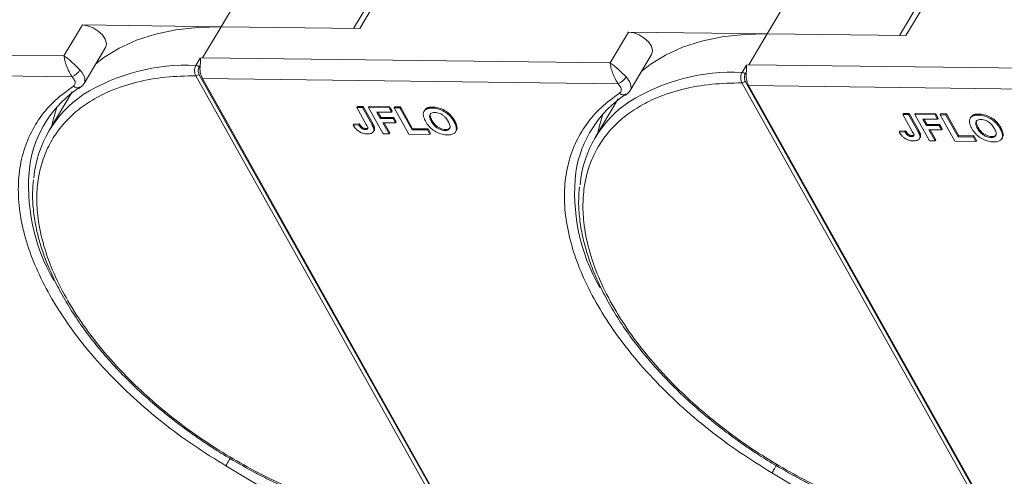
# Model space of a CAD drawing. Header units: millimetres. Extents: x -1374 to 811, y -432 to 1099.
# Tile 31 of 53: x 64 to 161, y 926 to 971. Entities that reach past the tile are written whole.
import ezdxf

# ---------------------------------------------------------------- set-up
doc = ezdxf.new("R2010")
doc.units = ezdxf.units.MM

msp = doc.modelspace()

# ---------------------------------------------------------------- linework, layer by layer
at = {"color": 7, "linetype": 'Continuous', "lineweight": 15}
for p, q in [((85.757, 973.857), (83.646, 970.308)), ((97.276, 970.132), (99.387, 973.681)), ((98.556, 973.318), (96.666, 970.14)), ((139.433, 973.166), (137.323, 969.617)), ((152.232, 972.627), (150.342, 969.449)), ((150.953, 969.441), (153.064, 972.99)), ((70.015, 970.483), (68.206, 967.441)), ((83.646, 970.308), (70.015, 970.483)), ((81.837, 967.266), (83.646, 970.308)), ((83.646, 970.308), (97.276, 970.132)), ((123.692, 969.792), (121.883, 966.75)), ((137.323, 969.617), (123.692, 969.792)), ((135.513, 966.575), (137.323, 969.617)), ((137.323, 969.617), (150.953, 969.441)), ((68.206, 967.441), (28.16, 967.957)), ((70.178, 964.724), (72.289, 968.273)), ((81.176, 966.507), (81.606, 967.23)), ((81.606, 967.23), (81.837, 967.266)), ((121.883, 966.75), (81.837, 967.266)), ((123.854, 964.033), (125.965, 967.582)), ((28.133, 965.913), (69.014, 965.387)), ((81.486, 966.324), (81.596, 966.511)), ((134.853, 965.816), (135.283, 966.539)), ((135.283, 966.539), (135.513, 966.575)), ((175.559, 966.059), (135.513, 966.575)), ((69.208, 965.129), (69.014, 965.387)), ((105.962, 921.224), (81.165, 965.485)), ((106.274, 921.399), (81.477, 965.66)), ((81.81, 965.222), (122.69, 964.696)), ((81.81, 965.222), (106.032, 921.989)), ((159.951, 920.708), (135.154, 964.969)), ((135.162, 965.633), (135.273, 965.82)), ((69.011, 963.912), (66.749, 960.11)), ((69.658, 964.223), (69.842, 964.351)), ((122.885, 964.438), (122.69, 964.696)), ((159.639, 920.534), (134.842, 964.795)), ((135.487, 964.531), (176.367, 964.005)), ((135.487, 964.531), (159.708, 921.298)), ((122.687, 963.222), (120.426, 959.419)), ((123.334, 963.532), (123.518, 963.66)), ((97.038, 962.472), (96.978, 962.37)), ((97.911, 960.705), (96.978, 962.37)), ((96.978, 962.37), (97.545, 962.363)), ((97.038, 962.472), (97.605, 962.464)), ((97.605, 962.464), (97.545, 962.363)), ((97.545, 962.363), (98.454, 960.741)), ((97.605, 962.464), (98.514, 960.842)), ((98.21, 962.456), (98.15, 962.355)), ((99.591, 959.782), (98.15, 962.355)), ((98.15, 962.355), (100.154, 962.329)), ((98.21, 962.456), (100.214, 962.431)), ((100.214, 962.431), (100.154, 962.329)), ((100.154, 962.329), (100.394, 961.9)), ((100.214, 962.431), (100.454, 962.002)), ((100.454, 962.002), (100.394, 961.9)), ((100.706, 962.424), (100.645, 962.323)), ((102.087, 959.749), (100.645, 962.323)), ((100.645, 962.323), (101.212, 962.316)), ((100.706, 962.424), (101.273, 962.417)), ((101.273, 962.417), (101.212, 962.316)), ((101.212, 962.316), (102.414, 960.171)), ((101.273, 962.417), (102.474, 960.273)), ((103.658, 962.096), (103.598, 961.995)), ((103.899, 962.316), (103.839, 962.214)), ((104.464, 962.409), (104.404, 962.307)), ((100.394, 961.9), (98.957, 961.919)), ((98.957, 961.919), (99.308, 961.292)), ((99.075, 961.917), (99.369, 961.393)), ((99.369, 961.393), (99.308, 961.292)), ((99.308, 961.292), (100.556, 961.276)), ((99.369, 961.393), (100.616, 961.377)), ((100.616, 961.377), (100.556, 961.276)), ((100.556, 961.276), (100.796, 960.847)), ((100.616, 961.377), (100.857, 960.948)), ((104.314, 961), (104.375, 961.101)), ((106.609, 961.067), (106.548, 960.966)), ((150.715, 961.781), (150.654, 961.679)), ((151.587, 960.014), (150.654, 961.679)), ((150.654, 961.679), (151.221, 961.672)), ((150.715, 961.781), (151.282, 961.773)), ((151.282, 961.773), (151.221, 961.672)), ((151.221, 961.672), (152.13, 960.05)), ((151.282, 961.773), (152.191, 960.151)), ((151.887, 961.766), (151.826, 961.664)), ((153.268, 959.091), (151.826, 961.664)), ((151.826, 961.664), (153.83, 961.638)), ((151.887, 961.766), (153.891, 961.74)), ((154.071, 961.209), (152.634, 961.228)), ((152.634, 961.228), (152.985, 960.601)), ((152.752, 961.226), (153.045, 960.702)), ((153.891, 961.74), (153.83, 961.638)), ((153.83, 961.638), (154.071, 961.209)), ((153.891, 961.74), (154.131, 961.311)), ((154.131, 961.311), (154.071, 961.209)), ((154.382, 961.733), (154.322, 961.632)), ((155.764, 959.059), (154.322, 961.632)), ((154.322, 961.632), (154.889, 961.625)), ((154.382, 961.733), (154.949, 961.726)), ((154.949, 961.726), (154.889, 961.625)), ((154.889, 961.625), (156.091, 959.48)), ((154.949, 961.726), (156.151, 959.582)), ((157.335, 961.406), (157.275, 961.304)), ((157.576, 961.625), (157.515, 961.523)), ((158.141, 961.718), (158.08, 961.616)), ((96.694, 960.74), (96.634, 960.639)), ((97.182, 960.664), (96.634, 960.639)), ((96.694, 960.74), (97.243, 960.766)), ((97.243, 960.766), (97.182, 960.664)), ((97.499, 960.445), (97.439, 960.343)), ((97.882, 960.299), (97.822, 960.197)), ((98.514, 960.842), (98.454, 960.741)), ((98.626, 959.989), (98.687, 960.09)), ((98.724, 960.354), (98.663, 960.252)), ((100.796, 960.847), (99.549, 960.863)), ((99.549, 960.863), (100.159, 959.774)), ((99.667, 960.862), (100.219, 959.876)), ((100.857, 960.948), (100.796, 960.847)), ((102.474, 960.273), (102.414, 960.171)), ((102.414, 960.171), (103.926, 960.152)), ((102.474, 960.273), (103.987, 960.253)), ((103.987, 960.253), (103.926, 960.152)), ((103.926, 960.152), (104.167, 959.723)), ((103.987, 960.253), (104.227, 959.824)), ((105.71, 960.198), (105.649, 960.097)), ((106.699, 959.984), (106.76, 960.086)), ((150.371, 960.049), (150.31, 959.948)), ((150.371, 960.049), (150.919, 960.075)), ((150.919, 960.075), (150.859, 959.973)), ((152.191, 960.151), (152.13, 960.05)), ((153.045, 960.702), (152.985, 960.601)), ((152.985, 960.601), (154.233, 960.585)), ((153.045, 960.702), (154.293, 960.686)), ((154.473, 960.156), (153.225, 960.172)), ((153.225, 960.172), (153.835, 959.083)), ((153.343, 960.171), (153.896, 959.185)), ((154.293, 960.686), (154.233, 960.585)), ((154.233, 960.585), (154.473, 960.156)), ((154.293, 960.686), (154.533, 960.258)), ((154.533, 960.258), (154.473, 960.156)), ((157.991, 960.309), (158.051, 960.41)), ((160.285, 960.376), (160.225, 960.275)), ((100.159, 959.774), (99.591, 959.782)), ((100.159, 959.774), (100.219, 959.876)), ((104.167, 959.723), (102.087, 959.749)), ((104.167, 959.723), (104.227, 959.824)), ((150.859, 959.973), (150.31, 959.948)), ((151.176, 959.754), (151.115, 959.652)), ((151.559, 959.608), (151.498, 959.507)), ((152.303, 959.298), (152.363, 959.399)), ((152.4, 959.663), (152.34, 959.561)), ((153.835, 959.083), (153.268, 959.091)), ((153.835, 959.083), (153.896, 959.185)), ((157.843, 959.032), (155.764, 959.059)), ((156.151, 959.582), (156.091, 959.48)), ((156.091, 959.48), (157.603, 959.461)), ((156.151, 959.582), (157.663, 959.562)), ((157.663, 959.562), (157.603, 959.461)), ((157.603, 959.461), (157.843, 959.032)), ((157.663, 959.562), (157.904, 959.133)), ((157.843, 959.032), (157.904, 959.133)), ((159.386, 959.507), (159.326, 959.406)), ((160.376, 959.293), (160.436, 959.395)), ((91.063, 922.979), (84.114, 927.112)), ((144.739, 922.288), (137.791, 926.421))]:
    msp.add_line(p, q, dxfattribs=at)
at = {"color": 7, "linetype": 'Continuous', "lineweight": 15, "flags": 128}
for points in [[(72.289, 968.273), (72.314, 968.321), (72.375, 968.673), (72.261, 969.081), (71.982, 969.501), (71.57, 969.889), (71.068, 970.203), (70.531, 970.408), (70.015, 970.483)], [(71.312, 966.632), (72.13, 967.274), (73.641, 968.21), (75.335, 968.981), (77.198, 969.581), (79.216, 970.003), (81.37, 970.247), (83.646, 970.308)], [(125.965, 967.582), (125.991, 967.63), (126.052, 967.982), (125.937, 968.39), (125.659, 968.811), (125.247, 969.198), (124.745, 969.512), (124.207, 969.717), (123.692, 969.792)], [(124.989, 965.941), (125.807, 966.583), (127.318, 967.519), (129.012, 968.29), (130.875, 968.89), (132.892, 969.313), (135.047, 969.556), (137.323, 969.617)], [(69.775, 966.058), (69.962, 965.839), (70.108, 965.615), (70.208, 965.391), (70.26, 965.175), (70.261, 964.973), (70.213, 964.792), (70.178, 964.724)], [(123.452, 965.368), (123.639, 965.149), (123.784, 964.924), (123.885, 964.7), (123.936, 964.484), (123.938, 964.282), (123.889, 964.101), (123.854, 964.033)], [(67.504, 962.406), (67.102, 961.034), (66.999, 960.53)], [(121.181, 961.716), (120.779, 960.344), (120.676, 959.839)], [(84.114, 927.112), (84.161, 927.191), (84.218, 927.288), (84.283, 927.396), (84.353, 927.514), (84.425, 927.635), (84.497, 927.756), (84.541, 927.83)], [(137.791, 926.421), (137.838, 926.501), (137.895, 926.597), (137.96, 926.706), (138.03, 926.823), (138.102, 926.944), (138.174, 927.065), (138.236, 927.169)]]:
    msp.add_lwpolyline(points, dxfattribs=at)
at = {"color": 7, "linetype": 'Continuous', "lineweight": 15}
for centre, radius, start, end in [((68.313, 966.949), 1.712, 294.14971, 328.65097), ((80.265, 947.24), 19.289, 87.29227, 121.83149), ((81.156, 966.12), 0.388, 31.84251, 86.94255), ((83.762, 966.208), 2.187, 172.04295, 206.79404), ((133.942, 946.549), 19.289, 87.29227, 121.83149), ((81.152, 965.874), 0.389, 271.86957, 326.65022), ((121.99, 966.258), 1.712, 294.14971, 328.65097), ((134.829, 965.183), 0.389, 271.86957, 326.65022), ((134.832, 965.429), 0.388, 31.84251, 86.94255), ((137.439, 965.517), 2.187, 172.04295, 206.79404), ((75.989, 954.966), 11.283, 123.39574, 171.14243), ((69.546, 964.883), 0.592, 225.54062, 298.59397), ((76.281, 954.44), 11.078, 123.96754, 174.74389), ((129.665, 954.275), 11.283, 123.39574, 171.14243), ((129.958, 953.749), 11.078, 123.96754, 174.74389), ((123.223, 964.192), 0.592, 225.54062, 298.59397), ((83.267, 954.606), 18.545, 173.50833, 209.95487), ((136.944, 953.915), 18.545, 173.50833, 209.95487)]:
    msp.add_arc(centre, radius, start, end, dxfattribs=at)
for points, knots in [([(68.206, 967.441), (68.32, 967.368), (68.548, 967.221), (68.951, 966.88), (69.375, 966.475), (69.642, 966.197), (69.775, 966.058)], [0, 0, 0, 0, 0.251308, 0.500635, 0.750187, 1, 1, 1, 1]), ([(69.014, 965.387), (68.959, 965.464), (68.849, 965.619), (68.65, 965.982), (68.443, 966.467), (68.273, 967.021), (68.228, 967.301), (68.206, 967.441)], [0, 0, 0, 0, 0.124054, 0.250838, 0.49978, 0.748665, 1, 1, 1, 1]), ([(81.606, 967.23), (81.607, 967.23), (81.609, 967.23), (81.612, 967.229), (81.615, 967.225), (81.62, 967.203), (81.616, 967.102), (81.614, 966.907), (81.613, 966.675), (81.599, 966.539), (81.596, 966.511)], [0, 0, 0, 0, 0.003793, 0.007579, 0.014093, 0.034497, 0.13062, 0.51526, 0.901442, 1, 1, 1, 1]), ([(81.165, 965.485), (81.143, 965.529), (81.101, 965.615), (81.064, 965.767), (81.047, 965.92), (81.049, 966.11), (81.085, 966.322), (81.147, 966.448), (81.176, 966.507)], [0, 0, 0, 0, 0.152956, 0.297992, 0.435105, 0.564288, 0.797856, 1, 1, 1, 1]), ([(81.477, 965.66), (81.455, 965.709), (81.412, 965.807), (81.395, 965.993), (81.417, 966.179), (81.463, 966.276), (81.486, 966.324)], [0, 0, 0, 0, 0.250048, 0.499879, 0.74922, 1, 1, 1, 1]), ([(121.883, 966.75), (121.997, 966.677), (122.225, 966.53), (122.627, 966.189), (123.052, 965.784), (123.319, 965.506), (123.452, 965.368)], [0, 0, 0, 0, 0.2513081, 0.5006346, 0.7501865, 1, 1, 1, 1]), ([(122.69, 964.696), (122.636, 964.773), (122.526, 964.928), (122.327, 965.291), (122.12, 965.776), (121.95, 966.33), (121.905, 966.61), (121.883, 966.75)], [0, 0, 0, 0, 0.1240537, 0.2508378, 0.4997796, 0.7486646, 1, 1, 1, 1]), ([(135.283, 966.539), (135.284, 966.539), (135.286, 966.539), (135.288, 966.538), (135.292, 966.534), (135.297, 966.512), (135.292, 966.412), (135.291, 966.216), (135.29, 965.984), (135.276, 965.848), (135.273, 965.82)], [0, 0, 0, 0, 0.003793, 0.007579, 0.014093, 0.034497, 0.13062, 0.51526, 0.901442, 1, 1, 1, 1]), ([(105.962, 921.224), (104.914, 921.276), (102.787, 921.382), (99.36, 921.971), (96.052, 922.824), (92.947, 923.88), (90.096, 925.05), (87.262, 926.417), (84.478, 927.972), (81.791, 929.688), (79.248, 931.536), (76.871, 933.491), (74.478, 935.724), (72.162, 938.229), (70.054, 940.963), (68.344, 943.68), (67.012, 946.392), (66.066, 949.11), (65.588, 951.592), (65.496, 953.795), (65.7, 955.717), (66.194, 957.526), (66.984, 959.197), (68.053, 960.703), (69.386, 962.016), (70.958, 963.129), (72.916, 964.119), (75.309, 964.9), (78.121, 965.408), (80.161, 965.46), (81.165, 965.485)], [0, 0, 0, 0, 0.038845, 0.078883, 0.12003, 0.152186, 0.184338, 0.217171, 0.25, 0.282833, 0.315662, 0.347818, 0.37997, 0.421121, 0.461157, 0.5, 0.538846, 0.578883, 0.62003, 0.652186, 0.684338, 0.717171, 0.75, 0.782833, 0.815662, 0.847818, 0.87997, 0.921121, 0.961156, 1, 1, 1, 1]), ([(69.208, 965.129), (69.24, 965.062), (69.305, 964.925), (69.316, 964.735), (69.265, 964.571), (69.176, 964.497), (69.132, 964.46)], [0, 0, 0, 0, 0.245536, 0.5, 0.754464, 1, 1, 1, 1]), ([(134.842, 964.795), (134.82, 964.839), (134.778, 964.924), (134.741, 965.077), (134.723, 965.229), (134.725, 965.419), (134.761, 965.631), (134.824, 965.758), (134.853, 965.816)], [0, 0, 0, 0, 0.152956, 0.297992, 0.435105, 0.564288, 0.797856, 1, 1, 1, 1]), ([(135.154, 964.969), (135.132, 965.018), (135.089, 965.116), (135.072, 965.302), (135.094, 965.488), (135.139, 965.585), (135.162, 965.633)], [0, 0, 0, 0, 0.250048, 0.499879, 0.74922, 1, 1, 1, 1]), ([(84.114, 927.112), (83.052, 927.771), (80.906, 929.102), (77.866, 931.362), (74.992, 933.802), (72.359, 936.397), (70.023, 939.091), (68.028, 941.828), (66.404, 944.551), (65.154, 947.232), (64.272, 949.866), (63.767, 952.448), (63.662, 954.947), (63.972, 957.307), (64.691, 959.48), (65.81, 961.416), (67.265, 963.11), (68.514, 964.013), (69.132, 964.46)], [0, 0, 0, 0, 0.061038, 0.123312, 0.186438, 0.25, 0.313562, 0.376688, 0.438962, 0.5, 0.561038, 0.623312, 0.686438, 0.75, 0.813562, 0.876688, 0.938962, 1, 1, 1, 1]), ([(69.821, 964.375), (69.856, 964.392), (70.004, 964.465), (70.094, 964.609), (70.163, 964.72)], [0, 0, 0, 0, 0.236146, 1, 1, 1, 1]), ([(159.639, 920.534), (158.591, 920.586), (156.463, 920.691), (153.036, 921.28), (149.729, 922.133), (146.624, 923.189), (143.773, 924.359), (140.939, 925.726), (138.155, 927.281), (135.467, 928.997), (132.925, 930.845), (130.548, 932.801), (128.155, 935.033), (125.839, 937.538), (123.73, 940.272), (122.021, 942.989), (120.689, 945.701), (119.743, 948.42), (119.264, 950.901), (119.173, 953.104), (119.377, 955.026), (119.871, 956.835), (120.661, 958.506), (121.73, 960.012), (123.062, 961.325), (124.634, 962.438), (126.593, 963.429), (128.985, 964.209), (131.798, 964.717), (133.837, 964.769), (134.842, 964.795)], [0, 0, 0, 0, 0.038845, 0.078883, 0.12003, 0.152186, 0.184338, 0.217171, 0.25, 0.282833, 0.315662, 0.347818, 0.37997, 0.421121, 0.461157, 0.5, 0.538846, 0.578883, 0.62003, 0.652186, 0.684338, 0.717171, 0.75, 0.782833, 0.815662, 0.847818, 0.87997, 0.921121, 0.961156, 1, 1, 1, 1]), ([(122.885, 964.438), (122.917, 964.371), (122.982, 964.234), (122.993, 964.044), (122.941, 963.88), (122.852, 963.806), (122.809, 963.77)], [0, 0, 0, 0, 0.2455359, 0.5, 0.7544641, 1, 1, 1, 1]), ([(123.498, 963.684), (123.533, 963.701), (123.681, 963.774), (123.771, 963.919), (123.84, 964.029)], [0, 0, 0, 0, 0.236146, 1, 1, 1, 1]), ([(137.791, 926.421), (136.729, 927.08), (134.583, 928.411), (131.543, 930.671), (128.668, 933.111), (126.036, 935.707), (123.7, 938.4), (121.705, 941.137), (120.08, 943.86), (118.83, 946.541), (117.949, 949.175), (117.444, 951.757), (117.339, 954.256), (117.649, 956.616), (118.368, 958.789), (119.487, 960.725), (120.941, 962.419), (122.19, 963.322), (122.809, 963.77)], [0, 0, 0, 0, 0.061038, 0.123312, 0.186438, 0.25, 0.313562, 0.376688, 0.438962, 0.5, 0.561038, 0.623312, 0.686438, 0.75, 0.813562, 0.876688, 0.938962, 1, 1, 1, 1]), ([(103.522, 961.643), (103.523, 961.704), (103.524, 961.826), (103.599, 962.025), (103.715, 962.153), (103.826, 962.208), (103.839, 962.214)], [0, 0, 0, 0, 0.2508959, 0.5021661, 0.9405117, 1, 1, 1, 1]), ([(103.662, 962.094), (103.717, 962.17), (103.779, 962.257), (103.886, 962.309), (103.899, 962.316)], [0, 0, 0, 0, 0.874905, 1, 1, 1, 1]), ([(103.839, 962.214), (103.868, 962.227), (103.927, 962.251), (104.022, 962.275), (104.115, 962.292), (104.208, 962.302), (104.304, 962.308), (104.37, 962.307), (104.404, 962.307)], [0, 0, 0, 0, 0.185429, 0.37219, 0.527708, 0.683877, 0.841678, 1, 1, 1, 1]), ([(103.899, 962.316), (103.928, 962.328), (103.987, 962.353), (104.082, 962.376), (104.175, 962.393), (104.268, 962.403), (104.364, 962.409), (104.431, 962.409), (104.464, 962.409)], [0, 0, 0, 0, 0.185429, 0.37219, 0.527708, 0.683877, 0.841678, 1, 1, 1, 1]), ([(104.404, 962.307), (104.484, 962.304), (104.726, 962.294), (105.168, 962.189), (105.673, 961.933), (106.129, 961.566), (106.394, 961.23), (106.518, 961.017), (106.548, 960.966)], [0, 0, 0, 0, 0.101398, 0.306996, 0.506144, 0.685262, 0.924557, 1, 1, 1, 1]), ([(104.464, 962.409), (104.544, 962.405), (104.786, 962.395), (105.228, 962.29), (105.733, 962.035), (106.19, 961.667), (106.455, 961.331), (106.579, 961.118), (106.609, 961.067)], [0, 0, 0, 0, 0.101398, 0.306996, 0.506144, 0.685262, 0.924557, 1, 1, 1, 1]), ([(103.757, 960.99), (103.738, 961.024), (103.7, 961.093), (103.649, 961.199), (103.602, 961.309), (103.563, 961.422), (103.533, 961.534), (103.526, 961.606), (103.522, 961.643)], [0, 0, 0, 0, 0.15395, 0.308181, 0.478699, 0.649961, 0.824203, 1, 1, 1, 1]), ([(105.891, 959.668), (105.811, 959.671), (105.569, 959.681), (105.124, 959.784), (104.617, 960.041), (104.161, 960.409), (103.904, 960.738), (103.783, 960.945), (103.757, 960.99)], [0, 0, 0, 0, 0.102171, 0.30922, 0.51365, 0.692275, 0.932413, 1, 1, 1, 1]), ([(104.314, 961), (104.278, 961.068), (104.187, 961.242), (104.119, 961.487), (104.167, 961.698), (104.305, 961.827), (104.485, 961.875), (104.609, 961.877), (104.651, 961.878)], [0, 0, 0, 0, 0.1586166, 0.4008637, 0.5730594, 0.7454856, 0.9129852, 1, 1, 1, 1]), ([(104.375, 961.101), (104.338, 961.17), (104.246, 961.344), (104.189, 961.582), (104.199, 961.749), (104.246, 961.792), (104.247, 961.793)], [0, 0, 0, 0, 0.274858, 0.694634, 0.993023, 1, 1, 1, 1]), ([(105.649, 960.097), (105.567, 960.102), (105.402, 960.114), (105.126, 960.21), (104.848, 960.367), (104.559, 960.623), (104.403, 960.846), (104.323, 960.985), (104.314, 961)], [0, 0, 0, 0, 0.15971, 0.320429, 0.491074, 0.67705, 0.96629, 1, 1, 1, 1]), ([(105.71, 960.198), (105.627, 960.204), (105.463, 960.215), (105.186, 960.312), (104.909, 960.469), (104.62, 960.724), (104.463, 960.947), (104.383, 961.087), (104.375, 961.101)], [0, 0, 0, 0, 0.15971, 0.320429, 0.491074, 0.67705, 0.96629, 1, 1, 1, 1]), ([(104.651, 961.878), (104.733, 961.873), (104.897, 961.862), (105.172, 961.772), (105.439, 961.622), (105.712, 961.383), (105.873, 961.161), (105.958, 961.014), (105.974, 960.986)], [0, 0, 0, 0, 0.160292, 0.321922, 0.490761, 0.657569, 0.933883, 1, 1, 1, 1]), ([(106.609, 961.067), (106.645, 960.999), (106.756, 960.791), (106.846, 960.47), (106.847, 960.199), (106.762, 960.109), (106.748, 960.094)], [0, 0, 0, 0, 0.192169, 0.579672, 0.929764, 1, 1, 1, 1]), ([(157.199, 960.952), (157.2, 961.013), (157.201, 961.135), (157.275, 961.334), (157.391, 961.462), (157.502, 961.517), (157.515, 961.523)], [0, 0, 0, 0, 0.2508959, 0.5021661, 0.9405117, 1, 1, 1, 1]), ([(157.339, 961.403), (157.393, 961.479), (157.456, 961.566), (157.562, 961.618), (157.576, 961.625)], [0, 0, 0, 0, 0.874905, 1, 1, 1, 1]), ([(157.515, 961.523), (157.545, 961.536), (157.604, 961.56), (157.698, 961.584), (157.792, 961.601), (157.884, 961.611), (157.98, 961.617), (158.047, 961.616), (158.08, 961.616)], [0, 0, 0, 0, 0.185429, 0.37219, 0.527708, 0.683877, 0.841678, 1, 1, 1, 1]), ([(157.576, 961.625), (157.605, 961.637), (157.664, 961.662), (157.759, 961.685), (157.852, 961.702), (157.945, 961.712), (158.041, 961.718), (158.107, 961.718), (158.141, 961.718)], [0, 0, 0, 0, 0.185429, 0.37219, 0.527708, 0.683877, 0.841678, 1, 1, 1, 1]), ([(157.991, 960.309), (157.955, 960.378), (157.864, 960.551), (157.795, 960.796), (157.844, 961.007), (157.982, 961.136), (158.161, 961.184), (158.285, 961.187), (158.328, 961.187)], [0, 0, 0, 0, 0.1586166, 0.4008637, 0.5730594, 0.7454856, 0.9129852, 1, 1, 1, 1]), ([(158.051, 960.41), (158.015, 960.479), (157.922, 960.653), (157.865, 960.891), (157.875, 961.058), (157.922, 961.101), (157.923, 961.102)], [0, 0, 0, 0, 0.2748579, 0.6946344, 0.9930226, 1, 1, 1, 1]), ([(158.08, 961.616), (158.16, 961.613), (158.403, 961.603), (158.845, 961.498), (159.35, 961.242), (159.806, 960.875), (160.071, 960.539), (160.195, 960.326), (160.225, 960.275)], [0, 0, 0, 0, 0.101398, 0.306996, 0.506144, 0.685262, 0.924557, 1, 1, 1, 1]), ([(158.141, 961.718), (158.221, 961.714), (158.463, 961.704), (158.905, 961.599), (159.41, 961.344), (159.866, 960.977), (160.131, 960.641), (160.255, 960.428), (160.285, 960.376)], [0, 0, 0, 0, 0.101398, 0.306996, 0.506144, 0.685262, 0.924557, 1, 1, 1, 1]), ([(158.328, 961.187), (158.41, 961.182), (158.574, 961.171), (158.849, 961.081), (159.115, 960.931), (159.389, 960.692), (159.549, 960.47), (159.634, 960.323), (159.651, 960.295)], [0, 0, 0, 0, 0.1602922, 0.3219224, 0.4907614, 0.6575692, 0.9338827, 1, 1, 1, 1]), ([(98.025, 959.769), (97.945, 959.773), (97.762, 959.782), (97.449, 959.868), (97.143, 960.039), (96.847, 960.302), (96.718, 960.506), (96.634, 960.639)], [0, 0, 0, 0, 0.155292, 0.353145, 0.543243, 0.704067, 1, 1, 1, 1]), ([(97.439, 960.343), (97.417, 960.362), (97.373, 960.401), (97.323, 960.46), (97.282, 960.514), (97.247, 960.564), (97.213, 960.614), (97.193, 960.647), (97.182, 960.664)], [0, 0, 0, 0, 0.193806, 0.393127, 0.544069, 0.695412, 0.847613, 1, 1, 1, 1]), ([(97.243, 960.766), (97.253, 960.748), (97.274, 960.714), (97.309, 960.661), (97.348, 960.607), (97.391, 960.552), (97.44, 960.497), (97.479, 960.462), (97.499, 960.445)], [0, 0, 0, 0, 0.155996, 0.312125, 0.480895, 0.650212, 0.823248, 1, 1, 1, 1]), ([(97.822, 960.197), (97.797, 960.199), (97.746, 960.201), (97.672, 960.218), (97.604, 960.242), (97.545, 960.271), (97.489, 960.305), (97.456, 960.33), (97.439, 960.343)], [0, 0, 0, 0, 0.202387, 0.410907, 0.557829, 0.709472, 0.853224, 1, 1, 1, 1]), ([(97.499, 960.445), (97.539, 960.416), (97.613, 960.362), (97.739, 960.315), (97.827, 960.301), (97.872, 960.299), (97.882, 960.299)], [0, 0, 0, 0, 0.330398, 0.624767, 0.917361, 1, 1, 1, 1]), ([(97.911, 960.705), (97.947, 960.636), (98.011, 960.517), (98.063, 960.374), (98.061, 960.282), (98.019, 960.233), (97.94, 960.201), (97.867, 960.199), (97.822, 960.197)], [0, 0, 0, 0, 0.292027, 0.504854, 0.613905, 0.723685, 0.829816, 1, 1, 1, 1]), ([(97.882, 960.299), (97.932, 960.301), (98.011, 960.304), (98.088, 960.339), (98.103, 960.373), (98.11, 960.387)], [0, 0, 0, 0, 0.495374, 0.790754, 1, 1, 1, 1]), ([(98.663, 960.252), (98.667, 960.189), (98.675, 960.061), (98.583, 959.908), (98.381, 959.783), (98.159, 959.774), (98.025, 959.769)], [0, 0, 0, 0, 0.20646, 0.413515, 0.645211, 1, 1, 1, 1]), ([(98.454, 960.741), (98.472, 960.706), (98.51, 960.638), (98.557, 960.545), (98.594, 960.463), (98.622, 960.393), (98.648, 960.321), (98.658, 960.275), (98.663, 960.252)], [0, 0, 0, 0, 0.20827, 0.416707, 0.561481, 0.706573, 0.852825, 1, 1, 1, 1]), ([(98.514, 960.842), (98.533, 960.808), (98.57, 960.739), (98.617, 960.647), (98.655, 960.565), (98.682, 960.494), (98.709, 960.423), (98.719, 960.377), (98.724, 960.354)], [0, 0, 0, 0, 0.20827, 0.416707, 0.561481, 0.706573, 0.852825, 1, 1, 1, 1]), ([(98.724, 960.354), (98.731, 960.288), (98.741, 960.19), (98.693, 960.119), (98.677, 960.095)], [0, 0, 0, 0, 0.663161, 1, 1, 1, 1]), ([(105.974, 960.986), (106.01, 960.917), (106.111, 960.724), (106.179, 960.456), (106.096, 960.243), (105.94, 960.127), (105.769, 960.098), (105.668, 960.097), (105.649, 960.097)], [0, 0, 0, 0, 0.1585903, 0.4472388, 0.6203806, 0.7935748, 0.9612953, 1, 1, 1, 1]), ([(106.155, 960.388), (106.151, 960.377), (106.127, 960.306), (105.996, 960.231), (105.83, 960.199), (105.729, 960.198), (105.71, 960.198)], [0, 0, 0, 0, 0.084934, 0.502415, 0.906703, 1, 1, 1, 1]), ([(106.548, 960.966), (106.585, 960.897), (106.694, 960.69), (106.795, 960.362), (106.755, 960.024), (106.551, 959.788), (106.239, 959.677), (105.996, 959.671), (105.891, 959.668)], [0, 0, 0, 0, 0.101888, 0.307343, 0.492963, 0.678647, 0.860791, 1, 1, 1, 1]), ([(150.919, 960.075), (150.93, 960.058), (150.951, 960.023), (150.986, 959.971), (151.025, 959.917), (151.068, 959.861), (151.116, 959.806), (151.156, 959.771), (151.176, 959.754)], [0, 0, 0, 0, 0.155996, 0.312125, 0.480895, 0.650212, 0.823248, 1, 1, 1, 1]), ([(152.13, 960.05), (152.149, 960.015), (152.187, 959.947), (152.233, 959.854), (152.271, 959.773), (152.299, 959.702), (152.325, 959.63), (152.335, 959.584), (152.34, 959.561)], [0, 0, 0, 0, 0.20827, 0.416707, 0.561481, 0.706573, 0.852825, 1, 1, 1, 1]), ([(152.191, 960.151), (152.209, 960.117), (152.247, 960.048), (152.294, 959.956), (152.331, 959.874), (152.359, 959.803), (152.385, 959.732), (152.395, 959.686), (152.4, 959.663)], [0, 0, 0, 0, 0.20827, 0.416707, 0.561481, 0.706573, 0.852825, 1, 1, 1, 1]), ([(157.434, 960.299), (157.415, 960.334), (157.377, 960.402), (157.326, 960.509), (157.279, 960.618), (157.24, 960.731), (157.21, 960.843), (157.203, 960.915), (157.199, 960.952)], [0, 0, 0, 0, 0.15395, 0.308181, 0.478699, 0.649961, 0.824203, 1, 1, 1, 1]), ([(159.567, 958.977), (159.487, 958.98), (159.245, 958.99), (158.801, 959.093), (158.293, 959.35), (157.838, 959.718), (157.58, 960.047), (157.46, 960.254), (157.434, 960.299)], [0, 0, 0, 0, 0.102171, 0.30922, 0.51365, 0.692275, 0.932413, 1, 1, 1, 1]), ([(159.326, 959.406), (159.244, 959.412), (159.079, 959.423), (158.802, 959.519), (158.525, 959.677), (158.236, 959.932), (158.08, 960.155), (158, 960.294), (157.991, 960.309)], [0, 0, 0, 0, 0.1597099, 0.3204292, 0.4910735, 0.6770503, 0.9662903, 1, 1, 1, 1]), ([(159.386, 959.507), (159.304, 959.513), (159.139, 959.525), (158.863, 959.621), (158.585, 959.778), (158.296, 960.034), (158.14, 960.256), (158.06, 960.396), (158.051, 960.41)], [0, 0, 0, 0, 0.1597099, 0.3204292, 0.4910735, 0.6770503, 0.9662903, 1, 1, 1, 1]), ([(159.651, 960.295), (159.687, 960.226), (159.788, 960.033), (159.856, 959.765), (159.773, 959.552), (159.617, 959.436), (159.446, 959.407), (159.345, 959.406), (159.326, 959.406)], [0, 0, 0, 0, 0.15859, 0.447239, 0.620381, 0.793575, 0.961295, 1, 1, 1, 1]), ([(160.225, 960.275), (160.261, 960.206), (160.371, 959.999), (160.472, 959.671), (160.432, 959.333), (160.228, 959.098), (159.916, 958.986), (159.673, 958.98), (159.567, 958.977)], [0, 0, 0, 0, 0.101888, 0.307343, 0.492963, 0.678647, 0.860791, 1, 1, 1, 1]), ([(160.285, 960.376), (160.322, 960.308), (160.433, 960.1), (160.523, 959.779), (160.524, 959.508), (160.438, 959.418), (160.424, 959.403)], [0, 0, 0, 0, 0.192169, 0.579672, 0.929764, 1, 1, 1, 1]), ([(151.702, 959.078), (151.622, 959.082), (151.438, 959.091), (151.126, 959.177), (150.82, 959.348), (150.524, 959.611), (150.394, 959.815), (150.31, 959.948)], [0, 0, 0, 0, 0.155292, 0.353145, 0.543243, 0.704067, 1, 1, 1, 1]), ([(151.115, 959.652), (151.094, 959.671), (151.049, 959.71), (151, 959.769), (150.958, 959.823), (150.923, 959.873), (150.89, 959.923), (150.869, 959.957), (150.859, 959.973)], [0, 0, 0, 0, 0.193806, 0.393127, 0.544069, 0.695412, 0.847613, 1, 1, 1, 1]), ([(151.498, 959.507), (151.474, 959.508), (151.423, 959.51), (151.349, 959.527), (151.281, 959.551), (151.222, 959.58), (151.166, 959.614), (151.132, 959.639), (151.115, 959.652)], [0, 0, 0, 0, 0.202387, 0.410907, 0.557829, 0.709472, 0.853224, 1, 1, 1, 1]), ([(151.176, 959.754), (151.215, 959.725), (151.29, 959.671), (151.416, 959.624), (151.503, 959.61), (151.549, 959.608), (151.559, 959.608)], [0, 0, 0, 0, 0.330398, 0.624767, 0.917361, 1, 1, 1, 1]), ([(151.587, 960.014), (151.624, 959.945), (151.688, 959.826), (151.739, 959.683), (151.738, 959.591), (151.696, 959.543), (151.617, 959.51), (151.543, 959.508), (151.498, 959.507)], [0, 0, 0, 0, 0.292027, 0.504854, 0.613905, 0.723685, 0.829816, 1, 1, 1, 1]), ([(151.559, 959.608), (151.608, 959.61), (151.688, 959.613), (151.765, 959.648), (151.78, 959.682), (151.786, 959.697)], [0, 0, 0, 0, 0.495374, 0.790754, 1, 1, 1, 1]), ([(152.34, 959.561), (152.344, 959.498), (152.352, 959.37), (152.26, 959.217), (152.057, 959.092), (151.836, 959.083), (151.702, 959.078)], [0, 0, 0, 0, 0.20646, 0.413515, 0.645211, 1, 1, 1, 1]), ([(152.4, 959.663), (152.407, 959.597), (152.418, 959.499), (152.37, 959.428), (152.354, 959.405)], [0, 0, 0, 0, 0.663161, 1, 1, 1, 1]), ([(159.832, 959.698), (159.828, 959.686), (159.804, 959.615), (159.672, 959.54), (159.507, 959.508), (159.405, 959.507), (159.386, 959.507)], [0, 0, 0, 0, 0.084934, 0.502415, 0.906703, 1, 1, 1, 1]), ([(65.202, 955.259), (65.164, 954.84), (65.08, 953.89), (65.169, 952.334), (65.428, 950.619), (65.874, 948.863), (66.496, 947.082), (67.289, 945.286), (68.247, 943.487), (69.363, 941.695), (70.627, 939.924), (72.027, 938.184), (73.551, 936.491), (75.177, 934.862), (76.87, 933.322), (78.572, 931.912), (80.112, 930.74), (81.528, 929.736), (82.941, 928.79), (83.972, 928.163), (84.533, 927.821)], [0, 0, 0, 0, 0.047763, 0.108564, 0.169412, 0.23026, 0.29107, 0.351811, 0.412448, 0.472949, 0.533269, 0.593337, 0.65303, 0.712106, 0.770046, 0.825494, 0.876205, 0.912323, 0.952312, 1, 1, 1, 1]), ([(118.878, 954.568), (118.841, 954.15), (118.757, 953.199), (118.846, 951.643), (119.105, 949.928), (119.551, 948.172), (120.172, 946.391), (120.966, 944.595), (121.924, 942.796), (123.04, 941.004), (124.303, 939.233), (125.704, 937.493), (127.227, 935.8), (128.853, 934.171), (130.547, 932.631), (132.248, 931.221), (133.789, 930.049), (135.204, 929.045), (136.618, 928.1), (137.649, 927.472), (138.209, 927.13)], [0, 0, 0, 0, 0.047763, 0.108564, 0.169412, 0.23026, 0.29107, 0.351811, 0.412448, 0.472949, 0.533269, 0.593337, 0.65303, 0.712106, 0.770046, 0.825494, 0.876205, 0.912323, 0.952312, 1, 1, 1, 1]), ([(84.533, 927.821), (85.338, 927.358), (86.465, 926.708), (88.167, 925.836), (89.624, 925.135), (91.376, 924.37), (93.221, 923.645), (95.153, 922.976), (97.135, 922.384), (99.144, 921.885), (101.159, 921.487), (103.156, 921.205), (104.861, 921.045), (105.869, 921.03), (106.244, 921.024)], [0, 0, 0, 0, 0.1137, 0.159318, 0.234954, 0.313176, 0.396777, 0.483673, 0.573025, 0.664169, 0.756641, 0.850112, 0.944348, 1, 1, 1, 1]), ([(138.209, 927.13), (139.014, 926.667), (140.142, 926.017), (141.844, 925.145), (143.301, 924.445), (145.053, 923.679), (146.898, 922.954), (148.83, 922.285), (150.812, 921.693), (152.821, 921.194), (154.835, 920.796), (156.833, 920.514), (158.537, 920.354), (159.546, 920.339), (159.921, 920.333)], [0, 0, 0, 0, 0.1137, 0.159318, 0.234954, 0.313176, 0.396777, 0.483673, 0.573025, 0.664169, 0.756641, 0.850112, 0.944348, 1, 1, 1, 1])]:
    msp.add_open_spline(points, degree=3, knots=knots, dxfattribs=at)

doc.saveas('drawing.dxf')
